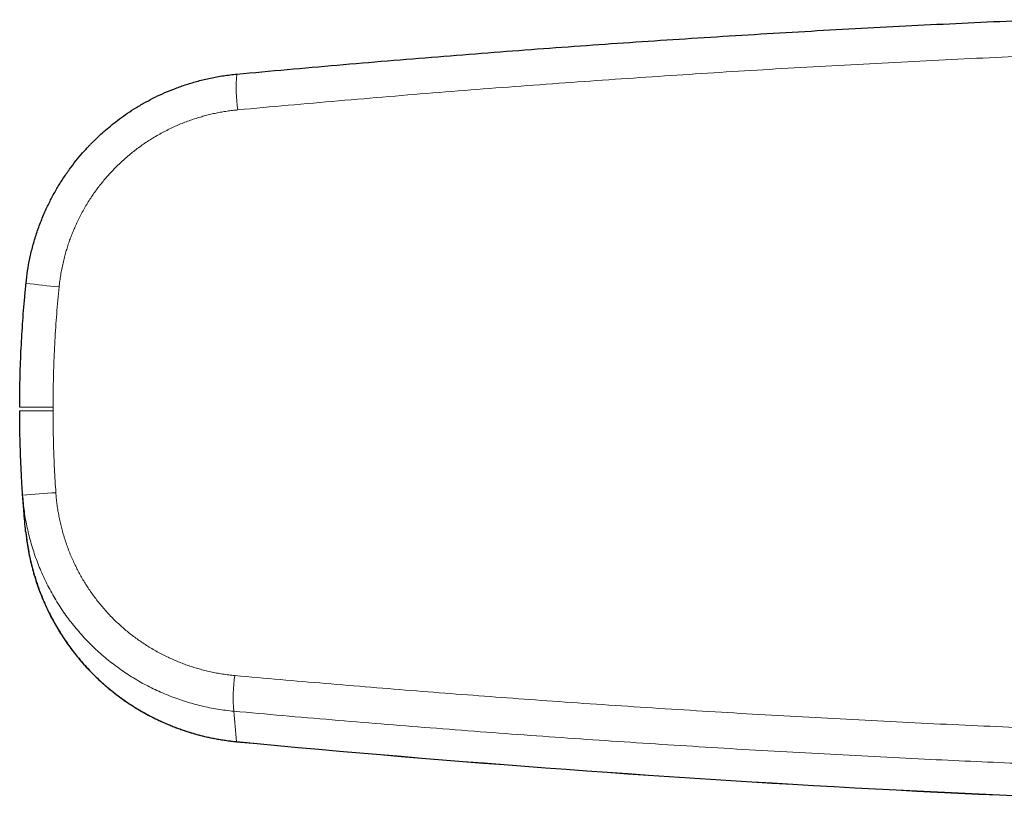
# Model space of a CAD drawing. Header units: millimetres. Extents: x 8 to 693, y 12 to 484.
# Tile 15 of 46: x 266 to 320, y 368 to 412. Entities that reach past the tile are written whole.
import ezdxf

# ---------------------------------------------------------------- set-up
doc = ezdxf.new("R2010")
doc.units = ezdxf.units.MM

msp = doc.modelspace()

# ---------------------------------------------------------------- linework, layer by layer
at = {"color": 252, "linetype": 'Continuous', "lineweight": 0}
for p, q in [((267.353, 390.47), (267.353, 390.272)), ((277.555, 371.857), (277.555, 371.861))]:
    msp.add_line(p, q, dxfattribs=at)
for centre, radius, start, end in [((285.199, 408.226), 7.659, 174.0952, 189.0409), ((273.201, 456.512), 59.598, 262.91555, 264.69787), ((273.003, 299.035), 86.855, 93.62447, 94.84696), ((286.01, 374.299), 8.633, 171.7388, 184.962), ((333.502, 377.536), 56.234, 184.0622, 185.7922), ((359.519, 1239.867), 871.868, 264.605709, 269.441655)]:
    msp.add_arc(centre, radius, start, end, dxfattribs=at)
at = {"color": 7, "linetype": 'Continuous', "lineweight": 30}
msp.add_arc((359.519, 1239.867), 871.872, 264.605709, 269.441658, dxfattribs=at)
for points, knots in [([(277.581, 409.014), (278.511, 409.099), (280.372, 409.271), (283.164, 409.517), (285.956, 409.755), (288.749, 409.984), (291.525, 410.203), (294.285, 410.412), (297.028, 410.612), (299.771, 410.803), (302.533, 410.986), (305.314, 411.163), (308.113, 411.332), (310.913, 411.491), (313.713, 411.643), (316.512, 411.785), (319.312, 411.919), (321.178, 412.001), (322.111, 412.042)], [0, 0, 0, 0, 0.062857, 0.125694, 0.188511, 0.251309, 0.314089, 0.375729, 0.437352, 0.498958, 0.560547, 0.623375, 0.686187, 0.748982, 0.81176, 0.874522, 0.937269, 1, 1, 1, 1]), ([(265.851, 397.37), (265.878, 397.6), (265.932, 398.064), (266.06, 398.757), (266.227, 399.452), (266.434, 400.146), (266.683, 400.836), (266.959, 401.482), (267.255, 402.084), (267.563, 402.642), (267.903, 403.19), (268.257, 403.704), (268.624, 404.184), (268.983, 404.614), (269.245, 404.902), (269.395, 405.06), (269.442, 405.109), (269.49, 405.158), (269.538, 405.206), (269.586, 405.255), (269.716, 405.384), (269.94, 405.599), (270.274, 405.899), (270.645, 406.209), (271.055, 406.526), (271.506, 406.845), (272, 407.164), (272.514, 407.462), (273.044, 407.738), (273.587, 407.99), (274.166, 408.227), (274.781, 408.443), (275.431, 408.636), (276.117, 408.799), (276.837, 408.932), (277.33, 408.986), (277.581, 409.014)], [0, 0, 0, 0, 0.038808, 0.078139, 0.117994, 0.158372, 0.199276, 0.240704, 0.275912, 0.31149, 0.34744, 0.38376, 0.416031, 0.448589, 0.47748, 0.48128, 0.485083, 0.488891, 0.492703, 0.496518, 0.500337, 0.523473, 0.54854, 0.575539, 0.604469, 0.63533, 0.668123, 0.702847, 0.734816, 0.768263, 0.803189, 0.839594, 0.877478, 0.91684, 0.957681, 1, 1, 1, 1]), ([(265.5, 390.47), (265.501, 390.727), (265.504, 391.242), (265.518, 392.015), (265.54, 392.787), (265.571, 393.56), (265.611, 394.329), (265.658, 395.093), (265.714, 395.852), (265.777, 396.611), (265.826, 397.117), (265.851, 397.37)], [0, 0, 0, 0, 0.111728, 0.223524, 0.335389, 0.447322, 0.559324, 0.669394, 0.779529, 0.889731, 1, 1, 1, 1]), ([(265.664, 385.579), (265.647, 385.839), (265.613, 386.36), (265.573, 387.142), (265.541, 387.924), (265.518, 388.706), (265.504, 389.488), (265.501, 390.009), (265.5, 390.27)], [0, 0, 0, 0, 0.166845, 0.333618, 0.50032, 0.666951, 0.833511, 1, 1, 1, 1]), ([(265.832, 383.556), (265.814, 383.745), (265.778, 384.123), (265.721, 384.797), (265.686, 385.283), (265.664, 385.579)], [0, 0, 0, 0, 0.28, 0.56, 1, 1, 1, 1]), ([(265.832, 383.556), (265.868, 383.257), (265.938, 382.662), (266.122, 381.781), (266.361, 380.917), (266.66, 380.071), (267.015, 379.249), (267.425, 378.453), (267.889, 377.685), (268.406, 376.951), (268.973, 376.252), (269.589, 375.593), (270.25, 374.978), (270.95, 374.413), (271.685, 373.898), (272.453, 373.437), (273.25, 373.029), (274.072, 372.676), (274.917, 372.38), (275.782, 372.144), (276.662, 371.963), (277.257, 371.895), (277.555, 371.861)], [0, 0, 0, 0, 0.050203, 0.100261, 0.15022, 0.20012, 0.249995, 0.299879, 0.349804, 0.399808, 0.449931, 0.500222, 0.550506, 0.600608, 0.650579, 0.700462, 0.750294, 0.800113, 0.849953, 0.899852, 0.949851, 1, 1, 1, 1]), ([(265.834, 383.538), (265.835, 383.528), (265.837, 383.51), (265.842, 383.48), (265.848, 383.449), (265.853, 383.417), (265.858, 383.384), (265.862, 383.351), (265.866, 383.319), (265.87, 383.285), (265.874, 383.249), (265.88, 383.199), (265.889, 383.132), (265.9, 383.05), (265.912, 382.966), (265.924, 382.879), (265.939, 382.788), (265.967, 382.611), (266.014, 382.353), (266.081, 382.029), (266.152, 381.723), (266.227, 381.433), (266.308, 381.147), (266.395, 380.864), (266.489, 380.579), (266.59, 380.296), (266.698, 380.015), (266.813, 379.737), (266.935, 379.456), (267.066, 379.175), (267.206, 378.893), (267.355, 378.61), (267.518, 378.318), (267.694, 378.02), (267.884, 377.718), (268.081, 377.424), (268.283, 377.137), (268.497, 376.853), (268.721, 376.571), (268.955, 376.292), (269.195, 376.021), (269.441, 375.76), (269.692, 375.507), (269.908, 375.302), (270.086, 375.14), (270.224, 375.018), (270.365, 374.896), (270.513, 374.772), (270.668, 374.646), (270.831, 374.518), (271.002, 374.388), (271.182, 374.257), (271.368, 374.125), (271.561, 373.994), (271.76, 373.863), (271.969, 373.732), (272.186, 373.601), (272.413, 373.471), (272.645, 373.344), (272.88, 373.22), (273.121, 373.101), (273.369, 372.984), (273.627, 372.869), (273.885, 372.761), (274.143, 372.659), (274.401, 372.563), (274.666, 372.471), (274.938, 372.384), (275.218, 372.3), (275.506, 372.221), (275.793, 372.15), (276.078, 372.086), (276.361, 372.029), (276.651, 371.977), (276.947, 371.931), (277.249, 371.891), (277.452, 371.871), (277.555, 371.86)], [0, 0, 0, 0, 0.003523, 0.006584, 0.009211, 0.011455, 0.013418, 0.01516, 0.01696, 0.018858, 0.020852, 0.022944, 0.027334, 0.032097, 0.036665, 0.041531, 0.046694, 0.052103, 0.071357, 0.090346, 0.107172, 0.12379, 0.140201, 0.15658, 0.173221, 0.19013, 0.206615, 0.22335, 0.240334, 0.25757, 0.275059, 0.292802, 0.310801, 0.33073, 0.350517, 0.37016, 0.389662, 0.409023, 0.429408, 0.449639, 0.469721, 0.489656, 0.509441, 0.529028, 0.539286, 0.549486, 0.559733, 0.570423, 0.581593, 0.593033, 0.604935, 0.6173, 0.630129, 0.642936, 0.656173, 0.669841, 0.68394, 0.69847, 0.713432, 0.727934, 0.742821, 0.758094, 0.773754, 0.789802, 0.804728, 0.819977, 0.835549, 0.851447, 0.867672, 0.884225, 0.901109, 0.916878, 0.932929, 0.949264, 0.965886, 0.982797, 1, 1, 1, 1])]:
    msp.add_open_spline(points, degree=3, knots=knots, dxfattribs=at)
at = {"color": 252, "linetype": 'Continuous', "lineweight": 0}
for points, knots in [([(322.223, 410.047), (321.29, 410.007), (319.423, 409.925), (316.623, 409.791), (313.824, 409.65), (311.025, 409.499), (308.244, 409.34), (305.479, 409.174), (302.732, 409.001), (299.985, 408.819), (297.219, 408.627), (294.436, 408.426), (291.634, 408.214), (288.833, 407.994), (286.033, 407.764), (283.233, 407.526), (280.434, 407.28), (278.568, 407.108), (277.635, 407.022)], [0, 0, 0, 0, 0.062664, 0.125332, 0.188006, 0.250686, 0.313372, 0.374946, 0.436527, 0.498116, 0.559714, 0.622578, 0.685453, 0.748338, 0.811235, 0.874144, 0.937065, 1, 1, 1, 1]), ([(277.635, 407.022), (277.534, 407.012), (277.333, 406.992), (277.031, 406.951), (276.731, 406.902), (276.433, 406.845), (276.135, 406.779), (275.841, 406.705), (275.539, 406.621), (275.231, 406.526), (274.917, 406.418), (274.606, 406.301), (274.299, 406.174), (273.99, 406.036), (273.679, 405.885), (273.367, 405.721), (273.061, 405.547), (272.76, 405.364), (272.465, 405.171), (272.181, 404.971), (271.908, 404.767), (271.647, 404.559), (271.393, 404.343), (271.144, 404.119), (270.91, 403.894), (270.69, 403.67), (270.483, 403.448), (270.282, 403.22), (270.088, 402.986), (269.9, 402.747), (269.718, 402.502), (269.538, 402.245), (269.361, 401.975), (269.186, 401.692), (269.02, 401.403), (268.863, 401.11), (268.719, 400.82), (268.588, 400.535), (268.468, 400.257), (268.356, 399.975), (268.253, 399.691), (268.157, 399.404), (268.068, 399.113), (267.985, 398.809), (267.908, 398.493), (267.839, 398.165), (267.78, 397.835), (267.73, 397.503), (267.706, 397.281), (267.694, 397.17)], [0, 0, 0, 0, 0.0200975, 0.0401649, 0.0602174, 0.0802704, 0.100339, 0.1204385, 0.1404299, 0.162341, 0.1842343, 0.2061296, 0.2280467, 0.2500055, 0.2732618, 0.29648, 0.3196837, 0.3428966, 0.3661423, 0.3895062, 0.4115445, 0.4335603, 0.4555738, 0.4776054, 0.4996755, 0.5197276, 0.539758, 0.559782, 0.5798153, 0.5998733, 0.6199713, 0.6399792, 0.6619138, 0.6838316, 0.7057529, 0.7276976, 0.749686, 0.7696804, 0.7896403, 0.8095807, 0.8295168, 0.8494638, 0.869437, 0.8895449, 0.9116607, 0.9337432, 0.9558132, 0.9778919, 1, 1, 1, 1]), ([(267.694, 397.17), (267.67, 396.92), (267.621, 396.421), (267.559, 395.672), (267.504, 394.922), (267.458, 394.172), (267.42, 393.426), (267.391, 392.684), (267.37, 391.946), (267.356, 391.208), (267.354, 390.716), (267.353, 390.47)], [0, 0, 0, 0, 0.112063, 0.224079, 0.33606, 0.448021, 0.559976, 0.669938, 0.779921, 0.889937, 1, 1, 1, 1]), ([(267.353, 390.272), (267.354, 389.989), (267.357, 389.421), (267.375, 388.57), (267.4, 387.78), (267.433, 387.051), (267.468, 386.383), (267.498, 385.938), (267.512, 385.716)], [0, 0, 0, 0, 0.186702, 0.373354, 0.559987, 0.706633, 0.853299, 1, 1, 1, 1]), ([(277.409, 373.552), (277.106, 373.586), (276.5, 373.654), (275.603, 373.839), (274.722, 374.081), (273.861, 374.385), (273.023, 374.748), (272.213, 375.168), (271.433, 375.644), (270.688, 376.174), (269.981, 376.757), (269.317, 377.389), (268.7, 378.068), (268.134, 378.787), (267.621, 379.543), (267.163, 380.333), (266.761, 381.153), (266.417, 381.999), (266.133, 382.868), (265.91, 383.757), (265.746, 384.662), (265.691, 385.273), (265.664, 385.579)], [0, 0, 0, 0, 0.050104, 0.100113, 0.150062, 0.199978, 0.249881, 0.299789, 0.349721, 0.399699, 0.449753, 0.499919, 0.550066, 0.600067, 0.649973, 0.699827, 0.749667, 0.799529, 0.84945, 0.899471, 0.949637, 1, 1, 1, 1]), ([(267.512, 385.716), (267.52, 385.612), (267.536, 385.406), (267.571, 385.096), (267.614, 384.788), (267.667, 384.482), (267.728, 384.176), (267.797, 383.872), (267.878, 383.561), (267.97, 383.244), (268.075, 382.921), (268.19, 382.6), (268.315, 382.283), (268.446, 381.98), (268.581, 381.689), (268.719, 381.413), (268.865, 381.14), (269.018, 380.872), (269.179, 380.609), (269.348, 380.349), (269.53, 380.085), (269.726, 379.818), (269.936, 379.55), (270.155, 379.288), (270.381, 379.034), (270.609, 378.794), (270.836, 378.569), (271.062, 378.357), (271.293, 378.152), (271.531, 377.953), (271.775, 377.761), (272.024, 377.576), (272.286, 377.392), (272.561, 377.211), (272.85, 377.034), (273.144, 376.865), (273.444, 376.706), (273.74, 376.56), (274.031, 376.427), (274.315, 376.306), (274.603, 376.194), (274.893, 376.089), (275.187, 375.993), (275.483, 375.905), (275.794, 375.822), (276.116, 375.746), (276.451, 375.678), (276.788, 375.621), (277.126, 375.573), (277.353, 375.551), (277.467, 375.539)], [0, 0, 0, 0, 0.020071, 0.040124, 0.060175, 0.080241, 0.100339, 0.120483, 0.140508, 0.16245, 0.18438, 0.206319, 0.228287, 0.250306, 0.270287, 0.290232, 0.310155, 0.330073, 0.350001, 0.369955, 0.390016, 0.412063, 0.434068, 0.456054, 0.478041, 0.500053, 0.520041, 0.540016, 0.559994, 0.579991, 0.600022, 0.620105, 0.640089, 0.661996, 0.683894, 0.705803, 0.727744, 0.749739, 0.769728, 0.789684, 0.809621, 0.829557, 0.849506, 0.869485, 0.889596, 0.911709, 0.933785, 0.955844, 0.977909, 1, 1, 1, 1]), ([(277.467, 375.539), (278.308, 375.464), (279.99, 375.313), (282.515, 375.096), (285.039, 374.885), (287.565, 374.681), (290.09, 374.484), (292.617, 374.294), (295.227, 374.105), (297.923, 373.918), (300.703, 373.734), (303.483, 373.558), (306.264, 373.391), (309.046, 373.232), (311.828, 373.082), (314.61, 372.94), (317.392, 372.807), (320.175, 372.682), (322.942, 372.566), (325.693, 372.46), (328.427, 372.362), (331.162, 372.272), (332.985, 372.219), (333.896, 372.193)], [0, 0, 0, 0, 0.044866, 0.089724, 0.134574, 0.179415, 0.224249, 0.269076, 0.313896, 0.363191, 0.412478, 0.461759, 0.511033, 0.560301, 0.609563, 0.65882, 0.708073, 0.757321, 0.806566, 0.854928, 0.903287, 0.951645, 1, 1, 1, 1]), ([(333.877, 370.198), (333.034, 370.222), (331.347, 370.271), (328.817, 370.354), (326.287, 370.443), (323.756, 370.539), (321.226, 370.642), (318.696, 370.752), (316.081, 370.873), (313.382, 371.007), (310.598, 371.152), (307.815, 371.307), (305.032, 371.469), (302.249, 371.641), (299.466, 371.821), (296.683, 372.009), (293.9, 372.206), (291.118, 372.412), (288.352, 372.625), (285.604, 372.845), (282.872, 373.072), (280.14, 373.307), (278.32, 373.471), (277.409, 373.552)], [0, 0, 0, 0, 0.044704, 0.089416, 0.134135, 0.178863, 0.223599, 0.268343, 0.313096, 0.362334, 0.411583, 0.460844, 0.510116, 0.5594, 0.608696, 0.658004, 0.707325, 0.756659, 0.806005, 0.854484, 0.902976, 0.951481, 1, 1, 1, 1])]:
    msp.add_open_spline(points, degree=3, knots=knots, dxfattribs=at)
for points in [[(267.353, 390.47), (267.106, 390.47), (266.611, 390.47), (266.004, 390.47), (265.582, 390.47), (265.527, 390.47), (265.5, 390.47)], [(267.353, 390.272), (267.105, 390.272), (266.611, 390.272), (266.004, 390.271), (265.582, 390.27), (265.527, 390.27), (265.5, 390.27)]]:
    msp.add_open_spline(points, degree=3, dxfattribs=at)

doc.saveas('drawing.dxf')
